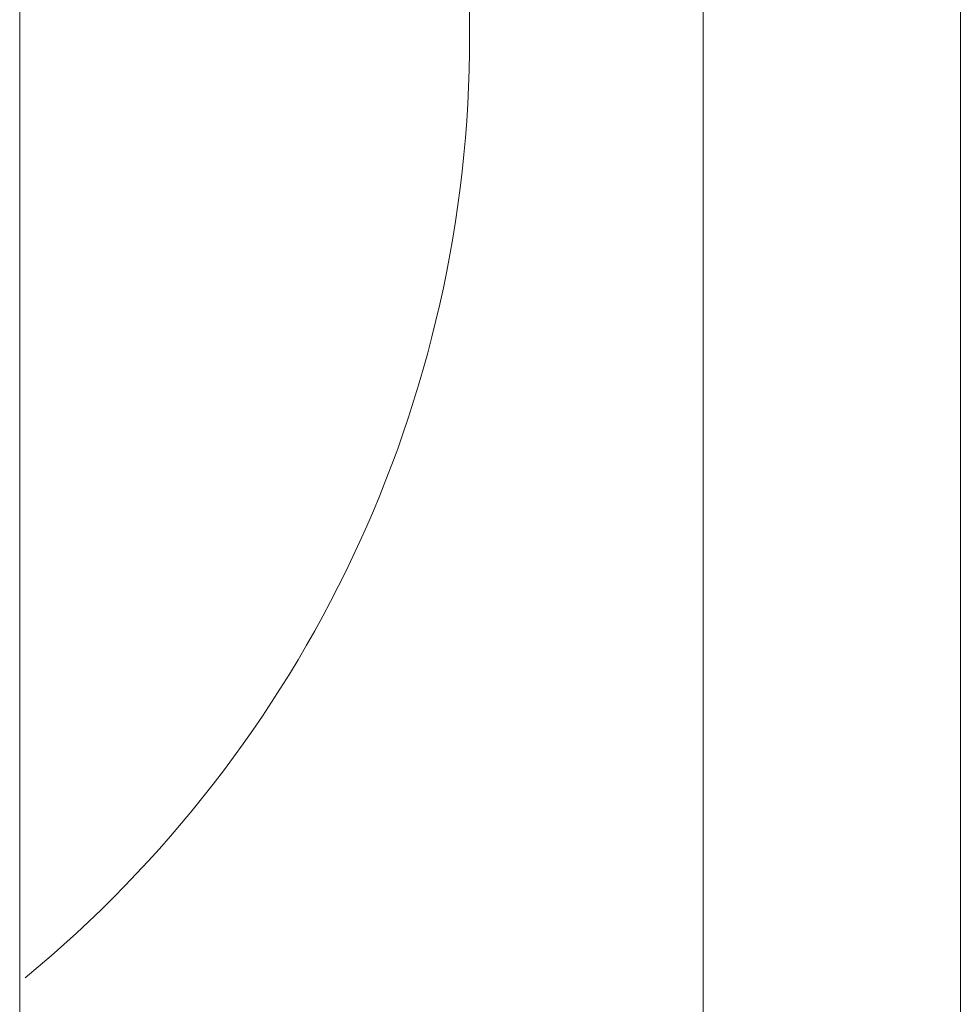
# Model space of a CAD drawing. Header units: millimetres. Extents: x 61846 to 198573, y 13020 to 52988.
# Tile 147 of 240: x 183471 to 183618, y 16777 to 16930. Entities that reach past the tile are written whole.
import ezdxf

# ---------------------------------------------------------------- set-up
doc = ezdxf.new("R2010")
doc.units = ezdxf.units.MM
doc.layers.add('A-GENM', color=13, linetype='Continuous', lineweight=18)

# ---------------------------------------------------------------- blocks, each defined once
blk = doc.blocks.new('Decorlier liggende trommel - Rij 5-V168-GZ lierenkamer 3')
at = {"layer": 'A-GENM'}
blk.add_line((-45541.5, 17148), (-45541.5, 16665), dxfattribs=at)
for start, end in [(0, 50.511), (309.489, 0)]:
    blk.add_arc((-45661.5, 16927.5), 190, start, end, dxfattribs=at)
blk = doc.blocks.new('kooiladder met kooi - Lierenkamer achter-5628086-GZ lierenkamer 3')
at = {"layer": 'A-GENM'}
for p, q in [((-45395.16, 17790), (-45395.16, 16665)), ((-45435.16, 17575.34), (-45435.16, 16665))]:
    blk.add_line(p, q, dxfattribs=at)

msp = doc.modelspace()

# ---------------------------------------------------------------- block references
at = {"layer": 'A-GENM'}
for name in ['kooiladder met kooi - Lierenkamer achter-5628086-GZ lierenkamer 3', 'Decorlier liggende trommel - Rij 5-V168-GZ lierenkamer 3']:
    msp.add_blockref(name, (229012.82, 0), dxfattribs=at)

doc.saveas('drawing.dxf')
